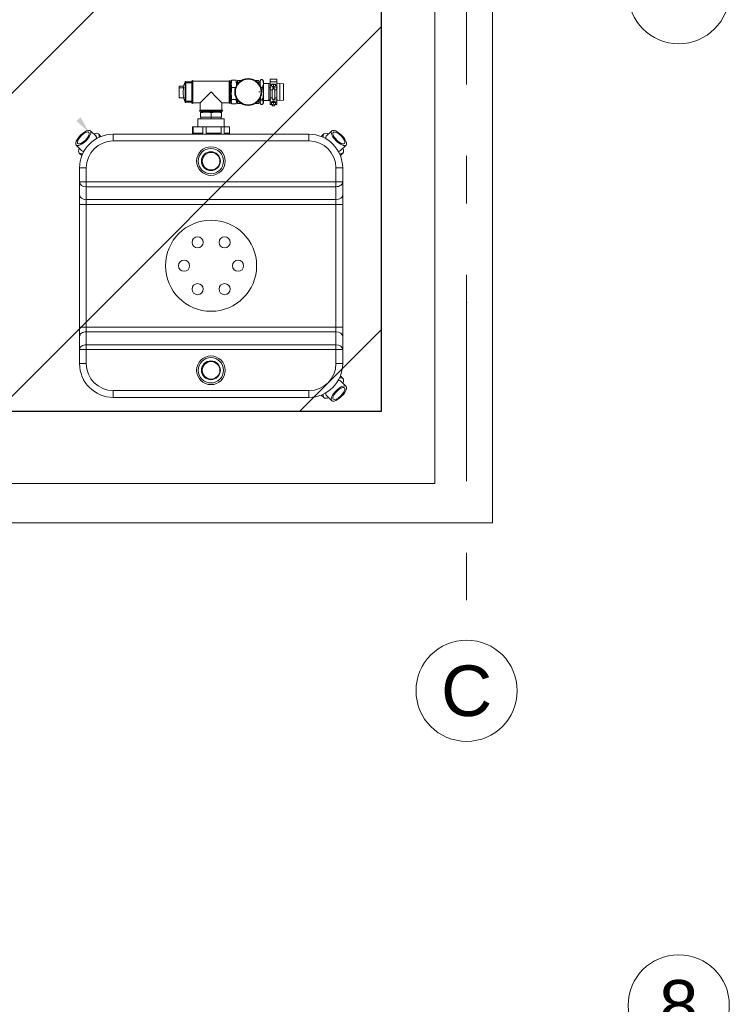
# Model space of a CAD drawing. Header units: millimetres. Extents: x -47038 to 86296, y -75637 to 48966.
# Tile 106 of 174: x -28865 to -26761, y 26784 to 29702. Entities that reach past the tile are written whole.
import ezdxf
from ezdxf.enums import TextEntityAlignment as Align

# ---------------------------------------------------------------- set-up
doc = ezdxf.new("R2010")
doc.units = ezdxf.units.MM
for name, pattern in [('DASHDOT', [1, 0.5, -0.25, 0, -0.25]), ('Przerywana', [564.444447, 282.222223, -282.222223]), ('Przerywana podwójnie', [109.361107, 52.916665, -21.166666, 14.111111, -21.166666])]:
    doc.linetypes.add(name, pattern=pattern)
for name, color, linetype, lineweight, true_color in [('00 - nowa technologia myjni_Nr_pióra__246', 7, 'Continuous', 20, 0x1db3b3), ('00 - nowa technologia myjni_Nr_pióra__95', 7, 'Continuous', 20, 0x7c7c7c), ('103-Z Zakres opracowania_Nr_pióra__95', 7, 'Continuous', 140, 0x7c7c7c), ('410-K Osie główne_Nr_pióra__95', 7, 'Continuous', 20, 0x7c7c7c), ('420-K Ściany_Nr_pióra__95', 7, 'Continuous', 20, 0x7c7c7c), ('Nowe_460 - Stropy_Nr_pióra__95', 7, 'Continuous', 13, 0x7c7c7c)]:
    doc.layers.add(name, color=color, linetype=linetype, lineweight=lineweight, true_color=true_color)
for name, color, linetype, lineweight in [('201-A Ppoż_Nr_pióra__31', 1, 'Continuous', 30), ('410-K Osie główne_Nr_pióra__11', 7, 'Continuous', 0), ('AP_zakres_Oopracowania', 7, 'Continuous', 5), ('XREF', 8, 'Continuous', 9)]:
    doc.layers.add(name, color=color, linetype=linetype, lineweight=lineweight)
doc.styles.add('STYL_AUTOMATYCZNY_1', font='arial.ttf')
doc.linetypes.add('PPOZ REI 60', pattern='A,0,[1,A.01 RZUT PARTERU1.Shx,S=1.984127,R=0,X=0,Y=0],-400,0', length=400)

# ---------------------------------------------------------------- blocks, each defined once
blk = doc.blocks.new('parter 2025.10.15')
at = {"layer": '00 - nowa technologia myjni_Nr_pióra__246', "linetype": 'Continuous', "lineweight": 5}
blk.add_hatch(color=8, dxfattribs=at).paths.add_polyline_path([(977.7, 2396.99), (976.38, 2395.97), (980.11, 2392.53)])
at = {"layer": '00 - nowa technologia myjni_Nr_pióra__95', "color": 8, "linetype": 'Continuous', "lineweight": 5}
for p, q in [((1008.03, 2406.04), (1008.63, 2407.53)), ((1008.63, 2407.53), (1008.63, 2401.65)), ((1008.86, 2407.48), (1008.86, 2401.7)), ((1010.62, 2407.48), (1008.86, 2407.48)), ((1010.62, 2407.34), (1010.62, 2407.73)), ((1010.94, 2407.34), (1010.94, 2407.73)), ((1010.94, 2407.73), (1016.32, 2407.73)), ((1016.32, 2407.73), (1021.7, 2407.73)), ((1021.7, 2407.34), (1021.7, 2407.73)), ((1022.02, 2407.34), (1022.02, 2407.73)), ((1022.02, 2407.52), (1022.32, 2407.53)), ((1022.32, 2407.6), (1022.38, 2407.82)), ((1022.32, 2406.91), (1022.32, 2407.6)), ((1022.45, 2408.04), (1023.69, 2408.04)), ((1023.82, 2407.6), (1023.76, 2407.82)), ((1023.82, 2406.91), (1023.82, 2407.6)), ((1024.12, 2407.52), (1023.82, 2407.53)), ((1024.12, 2407.9), (1024.12, 2406.9)), ((1025.21, 2407.9), (1024.12, 2407.9)), ((1030.52, 2407.9), (1029.43, 2407.9)), ((1030.52, 2407.9), (1030.52, 2406.9)), ((1030.82, 2407.48), (1030.52, 2407.48)), ((1030.82, 2407.73), (1030.96, 2407.98)), ((1030.82, 2407.73), (1030.82, 2406.44)), ((1031.12, 2408.21), (1031.52, 2408.21)), ((1031.82, 2407.73), (1031.67, 2407.98)), ((1031.82, 2407.73), (1031.82, 2405.59)), ((1033.82, 2408.25), (1033.82, 2407.47)), ((1035.82, 2408.25), (1033.82, 2408.25)), ((1035.82, 2407.47), (1033.82, 2407.47)), ((1033.82, 2407.47), (1033.82, 2406.56)), ((1035.82, 2408.25), (1035.82, 2407.42)), ((1035.82, 2407.47), (1035.82, 2406.56)), ((1006.82, 2405.77), (1006.82, 2406.24)), ((1008.11, 2406.24), (1006.82, 2406.24)), ((1006.82, 2402.76), (1006.82, 2405.77)), ((1008.28, 2405.77), (1006.82, 2405.77)), ((1008.99, 2407.18), (1010.62, 2407.18)), ((1010.62, 2401.27), (1010.62, 2407.34)), ((1010.94, 2401.27), (1010.94, 2407.34)), ((1016.32, 2404.5), (1013.09, 2401.27)), ((1016.32, 2404.5), (1017.87, 2402.95)), ((1021.7, 2401.27), (1021.7, 2407.34)), ((1022.02, 2401.27), (1022.02, 2407.34)), ((1022.32, 2404.02), (1022.32, 2406.91)), ((1022.45, 2405.79), (1023.53, 2405.79)), ((1023.82, 2406.44), (1023.82, 2406.91)), ((1031.1, 2405.8), (1031.12, 2405.85)), ((1031.12, 2405.85), (1031.52, 2405.85)), ((1033.42, 2407.05), (1031.82, 2407.05)), ((1031.82, 2405.59), (1031.82, 2401.27)), ((1033.42, 2407.05), (1033.42, 2405.36)), ((1033.82, 2406.99), (1033.42, 2407.05)), ((1033.42, 2405.36), (1033.42, 2401.95)), ((1034.27, 2406.56), (1033.82, 2406.56)), ((1033.82, 2406.56), (1033.82, 2406.38)), ((1033.82, 2406.29), (1033.82, 2406.38)), ((1034.27, 2406.38), (1033.82, 2406.38)), ((1034.27, 2406.29), (1033.82, 2406.29)), ((1033.82, 2406.29), (1033.82, 2405.09)), ((1033.82, 2405.09), (1033.82, 2402.74)), ((1034.42, 2405.09), (1033.82, 2405.09)), ((1034.82, 2406.85), (1034.27, 2406.8)), ((1034.27, 2406.8), (1034.27, 2406.7)), ((1034.27, 2406.21), (1034.27, 2406.7)), ((1034.27, 2406.7), (1034.82, 2406.65)), ((1034.27, 2406.21), (1034.82, 2406.16)), ((1034.42, 2402.66), (1034.42, 2405.1)), ((1034.74, 2405.5), (1034.9, 2405.5)), ((1035.37, 2406.8), (1034.82, 2406.85)), ((1034.82, 2406.65), (1035.37, 2406.7)), ((1034.82, 2406.16), (1034.82, 2406.65)), ((1034.82, 2406.16), (1035.37, 2406.21)), ((1035.22, 2402.66), (1035.22, 2405.1)), ((1035.82, 2405.09), (1035.22, 2405.09)), ((1035.37, 2406.7), (1035.37, 2406.8)), ((1035.37, 2406.21), (1035.37, 2406.7)), ((1035.82, 2406.56), (1035.37, 2406.56)), ((1035.82, 2406.38), (1035.37, 2406.38)), ((1035.82, 2406.29), (1035.37, 2406.29)), ((1036.72, 2406.9), (1035.82, 2407.02)), ((1035.82, 2406.56), (1035.82, 2406.38)), ((1035.82, 2406.29), (1035.82, 2406.38)), ((1035.82, 2406.29), (1035.82, 2405.09)), ((1035.82, 2405.09), (1035.82, 2402.73)), ((1036.72, 2407.05), (1036.72, 2405.36)), ((1037.82, 2406.9), (1036.72, 2407.05)), ((1036.72, 2405.36), (1036.72, 2401.95)), ((1037.82, 2406.9), (1037.82, 2405.31)), ((1037.82, 2405.31), (1037.82, 2402.11)), ((1008.28, 2402.76), (1006.82, 2402.76)), ((1008.11, 2402.76), (1008.63, 2401.47)), ((1008.63, 2401.65), (1008.63, 2401.47)), ((1008.86, 2401.7), (1008.86, 2401.52)), ((1008.99, 2401.82), (1010.62, 2401.82)), ((1017.87, 2402.95), (1019.55, 2401.27)), ((1022.32, 2402.61), (1022.32, 2404.02)), ((1022.32, 2401.61), (1022.32, 2402.61)), ((1022.32, 2401.4), (1022.32, 2401.61)), ((1022.43, 2402.35), (1022.45, 2402.25)), ((1022.45, 2402.25), (1023.69, 2402.25)), ((1023.7, 2402.35), (1023.69, 2402.25)), ((1023.82, 2401.61), (1023.82, 2402.56)), ((1023.82, 2401.4), (1023.82, 2401.61)), ((1024.12, 2402.1), (1024.12, 2401.1)), ((1030.52, 2402.1), (1030.52, 2401.1)), ((1030.82, 2402.56), (1030.82, 2401.27)), ((1031.12, 2402.15), (1031.52, 2402.15)), ((1033.42, 2401.95), (1031.82, 2401.95)), ((1033.82, 2402.01), (1033.42, 2401.95)), ((1033.82, 2402.74), (1033.82, 2401.54)), ((1034.42, 2402.74), (1033.82, 2402.74)), ((1033.82, 2401.54), (1033.82, 2400.93)), ((1034.47, 2401.54), (1033.82, 2401.54)), ((1034.47, 2401.55), (1034.47, 2401.51)), ((1035.17, 2401.55), (1035.17, 2401.51)), ((1035.82, 2401.54), (1035.17, 2401.54)), ((1035.82, 2402.74), (1035.22, 2402.74)), ((1035.82, 2402.74), (1035.82, 2401.54)), ((1036.72, 2402.11), (1035.82, 2401.98)), ((1035.82, 2401.54), (1035.82, 2400.93)), ((1037.82, 2402.11), (1036.72, 2401.95)), ((1010.62, 2401.52), (1008.86, 2401.52)), ((1010.94, 2401.27), (1013.09, 2401.27)), ((1013.09, 2399.12), (1013.09, 2401.27)), ((1017.87, 2399.12), (1013.09, 2399.12)), ((1017.87, 2398.8), (1013.09, 2398.8)), ((1013.3, 2398.8), (1013.29, 2398.5)), ((1019.55, 2399.12), (1017.87, 2399.12)), ((1019.55, 2398.8), (1017.87, 2398.8)), ((1019.34, 2398.8), (1019.35, 2398.5)), ((1019.55, 2399.12), (1019.55, 2401.27)), ((1019.55, 2401.27), (1021.7, 2401.27)), ((1022.02, 2401.48), (1022.32, 2401.47)), ((1022.32, 2401.4), (1022.38, 2401.18)), ((1022.45, 2400.96), (1023.69, 2400.96)), ((1023.82, 2401.4), (1023.76, 2401.18)), ((1024.12, 2401.48), (1023.82, 2401.47)), ((1025.21, 2401.1), (1024.12, 2401.1)), ((1030.52, 2401.1), (1029.43, 2401.1)), ((1030.82, 2401.52), (1030.52, 2401.52)), ((1030.82, 2401.27), (1030.96, 2401.02)), ((1031.12, 2400.79), (1031.52, 2400.79)), ((1031.82, 2401.27), (1031.67, 2401.02)), ((1033.82, 2400.93), (1033.82, 2400.75)), ((1033.82, 2400.93), (1034.27, 2400.93)), ((1034.47, 2400.75), (1033.82, 2400.75)), ((1034.27, 2401.51), (1034.27, 2401.41)), ((1034.27, 2401.36), (1034.27, 2401.41)), ((1034.54, 2401.34), (1034.27, 2401.36)), ((1034.27, 2400.87), (1034.27, 2401.36)), ((1034.82, 2400.82), (1034.27, 2400.87)), ((1034.47, 2400.85), (1034.47, 2400.47)), ((1034.52, 2400.42), (1034.47, 2400.47)), ((1034.82, 2401.32), (1034.54, 2401.34)), ((1035.09, 2401.34), (1034.82, 2401.32)), ((1034.82, 2400.82), (1034.82, 2401.32)), ((1035.37, 2400.87), (1034.82, 2400.82)), ((1035.37, 2401.36), (1035.09, 2401.34)), ((1035.12, 2400.42), (1035.16, 2400.47)), ((1035.17, 2400.85), (1035.17, 2400.47)), ((1035.82, 2400.75), (1035.17, 2400.75)), ((1035.37, 2401.51), (1035.37, 2401.41)), ((1035.37, 2401.46), (1035.37, 2401.41)), ((1035.37, 2401.41), (1035.37, 2401.36)), ((1035.37, 2400.87), (1035.37, 2401.36)), ((1035.37, 2400.93), (1035.82, 2400.93)), ((1035.82, 2400.93), (1035.82, 2400.75)), ((1012.42, 2396.5), (1016.92, 2396.5)), ((1012.42, 2396.5), (1012.42, 2394.2)), ((1013.6, 2398.5), (1013.22, 2398.5)), ((1013.22, 2398.38), (1013.22, 2398.5)), ((1013.22, 2398.38), (1013.22, 2398.37)), ((1013.22, 2397.13), (1013.22, 2398.37)), ((1013.22, 2397.12), (1013.22, 2397.13)), ((1013.22, 2397), (1013.22, 2397.12)), ((1013.6, 2397), (1013.22, 2397)), ((1013.31, 2396.5), (1013.29, 2397)), ((1014.77, 2398.5), (1013.6, 2398.5)), ((1014.77, 2397), (1013.6, 2397)), ((1017.87, 2398.5), (1014.77, 2398.5)), ((1017.87, 2397), (1014.77, 2397)), ((1016.32, 2397.13), (1016.32, 2398.37)), ((1016.92, 2396.5), (1020.22, 2396.5)), ((1019.42, 2398.5), (1017.87, 2398.5)), ((1019.42, 2397), (1017.87, 2397)), ((1019.33, 2396.5), (1019.35, 2397)), ((1019.42, 2398.5), (1019.42, 2398.37)), ((1019.42, 2397.13), (1019.42, 2398.37)), ((1019.42, 2397.13), (1019.42, 2397)), ((1020.22, 2396.5), (1020.22, 2394.2)), ((982.21, 2391.36), (980.57, 2392.99)), ((1010.83, 2394.2), (1010.99, 2394.2)), ((1010.83, 2392.3), (1010.83, 2394.2)), ((1013.86, 2394.2), (1010.99, 2394.2)), ((1010.99, 2392.3), (1010.99, 2394.2)), ((1013.86, 2394.2), (1014.83, 2394.2)), ((1013.86, 2392.3), (1013.86, 2394.2)), ((1014.83, 2394.2), (1019.35, 2394.2)), ((1014.83, 2392.3), (1014.83, 2394.2)), ((1019.35, 2394.2), (1020.16, 2394.2)), ((1019.35, 2392.3), (1019.35, 2394.2)), ((1020.16, 2394.2), (1021.81, 2394.2)), ((1020.16, 2392.3), (1020.16, 2394.2)), ((1021.81, 2392.3), (1021.81, 2394.2)), ((1050.43, 2391.36), (1052.07, 2392.99)), ((983.67, 2391.31), (982.91, 2392.06)), ((987.32, 2390), (987.32, 2392)), ((987.32, 2392), (1045.32, 2392)), ((987.32, 2390), (1045.32, 2390)), ((1010.83, 2392.3), (1010.82, 2392.3)), ((1010.82, 2392.3), (1010.82, 2392)), ((1013.86, 2392.3), (1010.99, 2392.3)), ((1017.17, 2392.3), (1014.83, 2392.3)), ((1019.35, 2392.3), (1017.17, 2392.3)), ((1021.82, 2392.3), (1020.16, 2392.3)), ((1021.82, 2392.3), (1021.82, 2392)), ((1045.32, 2390), (1045.32, 2392)), ((1048.97, 2391.31), (1049.73, 2392.06)), ((977.96, 2387.11), (976.33, 2388.75)), ((1054.68, 2387.11), (1056.31, 2388.75)), ((978.01, 2385.65), (977.26, 2386.41)), ((1054.49, 2385.99), (1054.49, 2385.99)), ((1054.63, 2385.65), (1055.38, 2386.41)), ((979.32, 2382), (977.32, 2382)), ((977.32, 2377.83), (977.32, 2382)), ((979.32, 2377.83), (979.32, 2382)), ((1053.32, 2382), (1053.32, 2377.83)), ((1053.32, 2382), (1055.32, 2382)), ((1055.32, 2382), (1055.32, 2377.83)), ((1055.32, 2382), (1055.32, 2324)), ((1055.32, 2382), (1055.32, 2324)), ((1055.32, 2382), (1055.32, 2324)), ((1055.32, 2382), (1055.32, 2324)), ((979.32, 2377.83), (977.32, 2377.83)), ((977.32, 2374), (977.32, 2377.83)), ((979.32, 2377.83), (1053.32, 2377.83)), ((979.32, 2376.41), (979.32, 2377.83)), ((979.32, 2376.41), (1053.32, 2376.41)), ((979.32, 2372.59), (979.32, 2376.41)), ((1053.32, 2376.41), (1053.32, 2377.83)), ((1053.32, 2377.83), (1055.32, 2377.83)), ((1053.32, 2376.41), (1053.32, 2372.59)), ((1055.32, 2377.83), (1055.32, 2377.83)), ((1055.32, 2377.83), (1055.32, 2374)), ((977.32, 2374), (977.32, 2371.17)), ((979.32, 2372.59), (1053.32, 2372.59)), ((979.32, 2372.59), (979.32, 2371.17)), ((1053.32, 2371.17), (1053.32, 2372.59)), ((1055.32, 2371.17), (1055.32, 2374)), ((977.32, 2334.83), (977.32, 2371.17)), ((979.32, 2371.17), (977.32, 2371.17)), ((979.32, 2371.17), (1053.32, 2371.17)), ((979.32, 2334.83), (979.32, 2371.17)), ((1053.32, 2371.17), (1053.32, 2334.83)), ((1053.32, 2371.17), (1055.32, 2371.17)), ((1055.32, 2371.17), (1055.32, 2334.83)), ((977.32, 2334.83), (977.32, 2332)), ((979.32, 2334.83), (977.32, 2334.83)), ((979.32, 2334.83), (1053.32, 2334.83)), ((979.32, 2334.83), (979.32, 2333.41)), ((1053.32, 2333.41), (1053.32, 2334.83)), ((1053.32, 2334.83), (1055.32, 2334.83)), ((1055.32, 2332), (1055.32, 2334.83)), ((977.32, 2328.17), (977.32, 2332)), ((979.32, 2333.41), (1053.32, 2333.41)), ((979.32, 2329.59), (979.32, 2333.41)), ((1053.32, 2333.41), (1053.32, 2329.59)), ((1055.32, 2332), (1055.32, 2328.17)), ((979.32, 2328.17), (979.32, 2329.59)), ((979.32, 2329.59), (1053.32, 2329.59)), ((1053.32, 2328.17), (1053.32, 2329.59)), ((977.32, 2324), (977.32, 2328.17)), ((979.32, 2328.17), (977.32, 2328.17)), ((979.32, 2328.17), (1053.32, 2328.17)), ((979.32, 2324), (979.32, 2328.17)), ((1053.32, 2328.17), (1053.32, 2324)), ((1053.32, 2328.17), (1055.32, 2328.17)), ((1055.32, 2328.17), (1055.32, 2324)), ((1055.32, 2328.17), (1055.32, 2328.17)), ((979.32, 2324), (977.32, 2324)), ((1053.32, 2324), (1055.32, 2324)), ((1054.63, 2320.35), (1055.38, 2319.59)), ((1054.68, 2318.89), (1056.31, 2317.25)), ((1045.32, 2316), (987.32, 2316)), ((987.32, 2316), (987.32, 2314)), ((1045.32, 2314), (987.32, 2314)), ((1045.32, 2314), (987.32, 2314)), ((1045.32, 2314), (987.32, 2314)), ((1045.32, 2314), (987.32, 2314)), ((1045.32, 2314), (987.32, 2314)), ((1045.32, 2316), (1045.32, 2314)), ((1048.97, 2314.69), (1049.73, 2313.94)), ((1050.43, 2314.64), (1052.07, 2313.01))]:
    blk.add_line(p, q, dxfattribs=at)
at = {"layer": '00 - nowa technologia myjni_Nr_pióra__95', "color": 8, "linetype": 'DASHDOT', "lineweight": 5}
for p, q in [((1030.85, 2404.5), (1030.49, 2404.5)), ((1036.02, 2405.69), (1033.62, 2405.69)), ((1036.02, 2402.14), (1033.62, 2402.14)), ((1016.32, 2396.44), (1016.32, 2397.19))]:
    blk.add_line(p, q, dxfattribs=at)
at = {"layer": '00 - nowa technologia myjni_Nr_pióra__95', "color": 8, "linetype": 'Continuous', "lineweight": 5}
for points in [[(1022.45, 2408.04), (1022.39, 2407.74), (1022.35, 2407.47), (1022.34, 2407.32), (1022.33, 2407.19), (1022.32, 2407.05), (1022.32, 2406.91)], [(1023.82, 2406.91), (1023.82, 2407.02), (1023.8, 2407.29), (1023.77, 2407.57), (1023.74, 2407.8), (1023.69, 2408.04)], [(1031.12, 2405.85), (1031.04, 2406.03), (1030.98, 2406.2), (1030.93, 2406.36), (1030.88, 2406.56), (1030.85, 2406.75), (1030.83, 2406.94), (1030.83, 2407.1), (1030.84, 2407.27), (1030.86, 2407.43), (1030.9, 2407.6), (1030.95, 2407.78), (1031.02, 2407.97), (1031.1, 2408.17), (1031.12, 2408.21)], [(1031.12, 2408.21), (1031.03, 2408.09), (1030.96, 2407.98)], [(1031.52, 2405.85), (1031.59, 2406.03), (1031.66, 2406.2), (1031.71, 2406.36), (1031.76, 2406.56), (1031.79, 2406.75), (1031.81, 2406.94), (1031.81, 2407.1), (1031.8, 2407.27), (1031.77, 2407.43), (1031.74, 2407.6), (1031.69, 2407.78), (1031.62, 2407.97), (1031.54, 2408.17), (1031.52, 2408.21)], [(1031.52, 2408.21), (1031.6, 2408.09), (1031.67, 2407.98)], [(1008.28, 2405.77), (1008.17, 2405.83), (1008.1, 2405.88), (1008.06, 2405.92), (1008.04, 2405.95), (1008.02, 2405.98), (1008.02, 2406.01)], [(1008.02, 2404.27), (1008.02, 2404.44), (1008.04, 2404.62), (1008.06, 2404.8), (1008.09, 2404.98), (1008.13, 2405.19), (1008.19, 2405.46), (1008.28, 2405.77)], [(1022.32, 2406.91), (1022.32, 2406.8), (1022.33, 2406.54), (1022.37, 2406.25), (1022.4, 2406.03), (1022.45, 2405.79)], [(1022.45, 2405.79), (1022.39, 2405.32), (1022.35, 2404.89), (1022.34, 2404.67), (1022.33, 2404.45), (1022.32, 2404.24), (1022.32, 2404.02)], [(1031.55, 2405.75), (1031.62, 2405.46), (1031.69, 2405.17), (1031.74, 2404.9), (1031.77, 2404.66), (1031.79, 2404.43), (1031.81, 2404.2), (1031.81, 2403.97), (1031.8, 2403.74), (1031.79, 2403.5), (1031.76, 2403.25), (1031.72, 2403), (1031.67, 2402.73), (1031.6, 2402.45), (1031.52, 2402.15)], [(1034.74, 2405.5), (1034.53, 2405.25), (1034.46, 2405.18), (1034.44, 2405.14), (1034.42, 2405.12), (1034.42, 2405.1)], [(1034.47, 2406.19), (1034.48, 2406.16), (1034.5, 2406.13), (1034.54, 2406.06), (1034.59, 2406), (1034.62, 2405.96), (1034.66, 2405.92), (1034.71, 2405.88), (1034.73, 2405.87), (1034.76, 2405.86), (1034.79, 2405.85), (1034.82, 2405.85)], [(1035.16, 2406.19), (1035.15, 2406.16), (1035.14, 2406.13), (1035.1, 2406.06), (1035.05, 2406), (1035.01, 2405.96), (1034.97, 2405.92), (1034.93, 2405.88), (1034.9, 2405.87), (1034.88, 2405.86), (1034.85, 2405.85), (1034.82, 2405.85)], [(1034.9, 2405.5), (1035.11, 2405.25), (1035.18, 2405.18), (1035.2, 2405.14), (1035.22, 2405.12), (1035.22, 2405.1)], [(1008.28, 2402.76), (1008.22, 2402.96), (1008.17, 2403.14), (1008.1, 2403.45), (1008.06, 2403.69), (1008.04, 2403.91), (1008.02, 2404.09), (1008.02, 2404.27)], [(1022.32, 2404.02), (1022.32, 2403.85), (1022.33, 2403.43), (1022.37, 2402.98), (1022.4, 2402.68), (1022.43, 2402.35)], [(1022.45, 2402.25), (1022.39, 2402.08), (1022.35, 2401.93), (1022.33, 2401.76), (1022.32, 2401.61)], [(1022.32, 2401.61), (1022.32, 2401.55), (1022.33, 2401.39), (1022.37, 2401.23), (1022.38, 2401.18)], [(1023.82, 2401.61), (1023.82, 2401.67), (1023.8, 2401.83), (1023.77, 2401.99), (1023.74, 2402.12), (1023.69, 2402.25)], [(1023.76, 2401.18), (1023.79, 2401.29), (1023.81, 2401.45), (1023.82, 2401.61)], [(1030.96, 2401.02), (1030.93, 2401.08), (1030.88, 2401.2), (1030.85, 2401.31), (1030.83, 2401.41), (1030.83, 2401.51), (1030.84, 2401.6), (1030.86, 2401.7), (1030.9, 2401.8), (1030.95, 2401.9), (1031.02, 2402.01), (1031.12, 2402.15)], [(1031.67, 2401.02), (1031.71, 2401.08), (1031.76, 2401.2), (1031.79, 2401.31), (1031.81, 2401.41), (1031.81, 2401.51), (1031.8, 2401.6), (1031.77, 2401.7), (1031.74, 2401.8), (1031.69, 2401.9), (1031.62, 2402.01), (1031.52, 2402.15)], [(1034.74, 2402.14), (1034.66, 2402.24), (1034.59, 2402.33), (1034.53, 2402.43), (1034.47, 2402.52), (1034.45, 2402.57), (1034.43, 2402.6), (1034.42, 2402.63), (1034.42, 2402.66)], [(1034.82, 2401.81), (1034.79, 2401.81), (1034.76, 2401.8), (1034.73, 2401.79), (1034.7, 2401.78), (1034.67, 2401.75), (1034.61, 2401.71), (1034.55, 2401.65), (1034.51, 2401.61), (1034.48, 2401.57), (1034.47, 2401.55), (1034.47, 2401.55)], [(1034.82, 2401.81), (1034.85, 2401.81), (1034.88, 2401.8), (1034.91, 2401.79), (1034.94, 2401.78), (1034.97, 2401.75), (1035.03, 2401.71), (1035.08, 2401.65), (1035.13, 2401.61), (1035.16, 2401.57), (1035.17, 2401.55), (1035.17, 2401.55)], [(1034.9, 2402.14), (1034.97, 2402.24), (1035.05, 2402.33), (1035.11, 2402.43), (1035.17, 2402.52), (1035.19, 2402.57), (1035.2, 2402.6), (1035.21, 2402.63), (1035.22, 2402.66)], [(1031.12, 2400.79), (1031.03, 2400.91), (1030.96, 2401.02)], [(1031.52, 2400.79), (1031.6, 2400.91), (1031.67, 2401.02)], [(1014.77, 2398.5), (1014.62, 2398.5), (1014.25, 2398.48), (1013.86, 2398.45), (1013.55, 2398.42), (1013.22, 2398.37)], [(1013.22, 2397.13), (1013.63, 2397.07), (1014.01, 2397.03), (1014.2, 2397.02), (1014.39, 2397.01), (1014.58, 2397), (1014.77, 2397)], [(1016.32, 2398.37), (1015.91, 2398.43), (1015.53, 2398.47), (1015.33, 2398.48), (1015.14, 2398.49), (1014.96, 2398.5), (1014.77, 2398.5)], [(1014.77, 2397), (1014.92, 2397), (1015.29, 2397.02), (1015.68, 2397.05), (1015.99, 2397.08), (1016.32, 2397.13)], [(1017.87, 2398.5), (1017.72, 2398.5), (1017.35, 2398.48), (1016.96, 2398.45), (1016.65, 2398.42), (1016.32, 2398.37)], [(1016.32, 2397.13), (1016.73, 2397.07), (1017.11, 2397.03), (1017.3, 2397.02), (1017.49, 2397.01), (1017.68, 2397), (1017.87, 2397)], [(1019.42, 2398.37), (1019.01, 2398.43), (1018.63, 2398.47), (1018.43, 2398.48), (1018.24, 2398.49), (1018.06, 2398.5), (1017.87, 2398.5)], [(1017.87, 2397), (1018.02, 2397), (1018.39, 2397.02), (1018.78, 2397.05), (1019.09, 2397.08), (1019.42, 2397.13)]]:
    blk.add_lwpolyline(points, dxfattribs=at)
for centre, radius in [((1027.32, 2404.5), 4), ((1027.32, 2404.5), 3.8), ((1016.27, 2384.02), 4.25), ((1016.27, 2384.02), 3.75), ((1016.27, 2384.02), 2.8), ((1016.32, 2384), 2.6), ((1016.32, 2353), 13.5), ((1012.32, 2359.93), 1.65), ((1020.32, 2359.93), 1.65), ((1008.32, 2353), 1.65), ((1024.32, 2353), 1.65), ((1012.32, 2346.07), 1.65), ((1020.32, 2346.07), 1.65), ((1016.27, 2322.02), 4.25), ((1016.27, 2322.02), 3.75), ((1016.27, 2322.02), 2.8), ((1016.32, 2322), 2.6)]:
    blk.add_circle(centre, radius, dxfattribs=at)
for centre, radius, start, end in [((1008.74, 2407.48), 0.12, 0, 157.8228), ((1010.78, 2407.73), 0.16, 0, 180), ((1021.86, 2407.73), 0.16, 0, 180), ((1024.68, 2407.2), 2.38, 159.4565, 164.8434), ((1021.46, 2407.2), 2.38, 15.1566, 20.5435), ((1008.12, 2406.01), 0.0966, 157.1682, 179.539), ((1019.09, 2406.92), 4.73, 353.4666, 359.9386), ((1022.56, 2403.24), 9.33, 15.653, 16.2897), ((1007.94, 2404.4), 15.9, 352.5748, 353.8636), ((1038.91, 2404.44), 8.13, 191.4993, 196.4271), ((1008.74, 2401.52), 0.12, 202.1772, 0), ((1010.78, 2401.27), 0.16, 180, 0), ((1013.09, 2398.96), 0.16, 90, 270), ((1019.55, 2398.96), 0.16, 270, 90), ((1021.86, 2401.27), 0.16, 180, 0), ((1024.68, 2401.8), 2.38, 195.1566, 200.5435), ((1021.46, 2401.8), 2.38, 339.4565, 344.8434), ((987.32, 2382), 10, 90, 180), ((987.32, 2382), 8, 90, 180), ((1045.32, 2382), 10, 0, 90), ((1045.32, 2382), 8, 0, 90), ((987.32, 2324), 10, 180, 270), ((987.32, 2324), 8, 180, 270), ((1045.32, 2324), 8, 270, 0), ((1045.32, 2324), 10, 270, 0)]:
    blk.add_arc(centre, radius, start, end, dxfattribs=at)
for centre, major_axis, ratio, start_param, end_param in [((1034.82, 2405.56), (-0.4, 0), 0.154199, 1.365595, 1.775998), ((1034.82, 2402.2), (-0.4, 0), 0.154199, 1.365595, 1.775998), ((1034.82, 2401.51), (0.55, 0), 0.154199, 2.917149, 3.141593), ((1034.82, 2401.51), (0.55, 0), 0.154199, 3.141593, 6.283185), ((1034.82, 2401.41), (0.55, 0), 0.154199, 3.141593, 6.283185), ((1034.82, 2401.51), (0.35, 0), 0.154199, 3.1416, 6.283178), ((1034.82, 2400.47), (-0.35, 0), 0.154199, 0.156709, 2.984883), ((1034.82, 2400.47), (-0.35, 0), 0.154199, 0, 0.156709), ((1034.82, 2400.43), (-0.3, 0), 0.154199, 0.156709, 2.984883), ((1034.82, 2400.47), (-0.35, 0), 0.154199, 2.984883, 3.141593), ((1034.82, 2401.51), (0.55, 0), 0.154199, 0, 0.224444), ((978.45, 2390.87), (2.12, 2.12), 0.382683, 0, 3.141593), ((978.45, 2390.87), (2.12, 2.12), 0.382683, 3.141593, 6.283185), ((978.45, 2390.87), (1.66, 1.66), 0.382683, 6.283179, 9.290268), ((1054.19, 2390.87), (2.12, -2.12), 0.382683, 3.141593, 6.283185), ((1054.19, 2390.87), (2.12, -2.12), 0.382683, 0, 3.141593), ((1054.19, 2390.87), (1.66, -1.66), 0.382683, 6.283179, 9.290268), ((978.45, 2390.87), (1.66, 1.66), 0.382683, 3.141586, 6.283179), ((980.08, 2389.24), (2.83, 2.83), 0.382683, 0, 0.722734), ((980.08, 2389.24), (2.12, 2.12), 0.382683, 5.758746, 6.283185), ((980.08, 2389.24), (2.83, 2.83), 0.382683, 5.71806, 6.283185), ((1052.55, 2389.24), (2.83, -2.83), 0.382683, 3.141593, 3.705798), ((1052.55, 2389.24), (2.83, -2.83), 0.382683, 2.418859, 3.141593), ((1052.55, 2389.24), (2.12, -2.12), 0.382683, 3.141593, 3.666053), ((1054.19, 2390.87), (1.66, -1.66), 0.382683, 3.141586, 6.283179), ((1054.19, 2390.87), (1.66, -1.66), 0.382683, 3.007082, 3.141586), ((978.45, 2390.87), (1.66, 1.66), 0.382683, 3.007082, 3.141586), ((980.08, 2389.24), (2.83, 2.83), 0.382683, 2.418859, 3.141593), ((980.08, 2389.24), (2.12, 2.12), 0.382683, 3.141593, 3.666031), ((1052.55, 2389.24), (2.12, -2.12), 0.382683, 5.758709, 6.283185), ((1052.55, 2389.24), (2.83, -2.83), 0.382683, 0, 0.722734), ((980.08, 2389.24), (2.83, 2.83), 0.382683, 3.141593, 3.706718), ((1052.55, 2389.24), (2.83, -2.83), 0.382683, 5.718959, 6.283185), ((979.32, 2377.83), (2, 0), 0.707107, 3.141593, 4.712389), ((1053.32, 2377.83), (-2, 0), 0.707107, 1.570796, 3.141593), ((979.32, 2374), (2, 0), 0.707107, 3.141593, 4.712389), ((1053.32, 2374), (-2, 0), 0.707107, 1.570796, 3.141593), ((979.32, 2332), (2, 0), 0.707107, 1.570796, 3.141593), ((1053.32, 2332), (-2, 0), 0.707107, 3.141593, 4.712389), ((979.32, 2328.17), (2, 0), 0.707107, 1.570796, 3.141593), ((1053.32, 2328.17), (-2, 0), 0.707107, 3.141593, 4.712389), ((1052.55, 2316.77), (-2.83, -2.83), 0.382683, 3.141593, 3.706722), ((1054.19, 2315.13), (-2.12, -2.12), 0.382683, 3.141593, 6.283185), ((1054.19, 2315.13), (-2.12, -2.12), 0.382683, 0, 3.141593), ((1054.19, 2315.13), (-1.66, -1.66), 0.382683, 3.141586, 6.283179), ((1052.55, 2316.77), (-2.12, -2.12), 0.382683, 3.141593, 3.666182), ((1052.55, 2316.77), (-2.83, -2.83), 0.382683, 2.418859, 3.141593), ((1052.55, 2316.77), (-2.83, -2.83), 0.382683, 5.718056, 6.283185), ((1052.55, 2316.77), (-2.12, -2.12), 0.382683, 5.758686, 6.283185), ((1054.19, 2315.13), (-1.66, -1.66), 0.382683, 6.283179, 9.290268), ((1054.19, 2315.13), (-1.66, -1.66), 0.382683, 3.007082, 3.141586), ((1052.55, 2316.77), (-2.83, -2.83), 0.382683, 0, 0.722734)]:
    blk.add_ellipse(centre, major_axis=major_axis, ratio=ratio, start_param=start_param, end_param=end_param, dxfattribs=at)
at = {"layer": '103-Z Zakres opracowania_Nr_pióra__95', "color": 8, "linetype": 'Przerywana', "lineweight": 5}
blk.add_lwpolyline([(-45.53, 3079.65), (654.37, 3079.65), (654.37, 2747.81), (1099.75, 2747.81), (1099.75, 2276.77), (655.29, 2276.77), (655.29, -103.95), (-45.53, -103.95)], close=True, dxfattribs=at)
at = {"layer": '201-A Ppoż_Nr_pióra__31', "color": 8, "linetype": 'PPOZ REI 60', "lineweight": 5}
for p, q in [((1082.63, 2729.08), (1082.63, 2288.49)), ((1082.63, 2288.49), (641.51, 2288.49))]:
    blk.add_line(p, q, dxfattribs=at)
at = {"layer": '410-K Osie główne_Nr_pióra__95', "color": 8, "linetype": 'Przerywana podwójnie', "lineweight": 5}
for p, q in [((1092.06, 2678.38), (1092.06, 2342.05)), ((1092.06, 2342.05), (1092.06, 2242.05))]:
    blk.add_line(p, q, dxfattribs=at)
at = {"layer": '410-K Osie główne_Nr_pióra__95', "color": 8, "linetype": 'Continuous', "lineweight": 5}
for centre in [(1154.92, 2433.81), (1092.06, 2227.05), (1154.92, 2133.81)]:
    blk.add_circle(centre, 15, dxfattribs=at)
at = {"layer": '410-K Osie główne_Nr_pióra__95', "color": 8, "linetype": 'Przerywana podwójnie', "lineweight": 5}
blk.add_point((1092.06, 2342.05), dxfattribs=at)
blk.add_point((1092.06, 2342.05), dxfattribs=at)
at = {"layer": '420-K Ściany_Nr_pióra__95', "color": 8, "linetype": 'Continuous', "lineweight": 5, "flags": 128}
for points in [[(1066.75, 2714.77), (1066.75, 2309.77)], [(1099.75, 2276.77), (1099.75, 2714.81)], [(1066.75, 2309.77), (655.25, 2309.77)], [(655.29, 2276.77), (1066.75, 2276.77)], [(1099.75, 2276.77), (1066.75, 2276.77)]]:
    blk.add_lwpolyline(points, dxfattribs=at)
at = {"layer": 'Nowe_460 - Stropy_Nr_pióra__95', "color": 8, "linetype": 'Continuous', "lineweight": 5, "flags": 128}
blk.add_lwpolyline([(1099.75, 2747.25), (655.14, 2747.25), (655.73, 2276.77), (1099.75, 2276.77)], close=True, dxfattribs=at)
at = {"layer": '410-K Osie główne_Nr_pióra__11', "color": 8, "lineweight": 5, "style": 'STYL_AUTOMATYCZNY_1'}
for s, p in [('C', (1092.06, 2234.55)), ('8', (1154.92, 2141.31))]:
    blk.add_text(s, height=15, dxfattribs=at).set_placement(p, align=Align.TOP_CENTER)

msp = doc.modelspace()

# ---------------------------------------------------------------- block references
at = {"layer": 'XREF', "xscale": 10, "yscale": 10, "zscale": 10}
msp.add_blockref('parter 2025.10.15', (-38460.6, 5442.3), dxfattribs=at)

# ---------------------------------------------------------------- next in the draw order: hatches: boundary and pattern name
at = {"layer": 'AP_zakres_Oopracowania'}
h = msp.add_hatch(dxfattribs=at)
h.set_pattern_fill('ANSI31', color=256, scale=200, style=0)
h.paths.add_polyline_path([(-27793.2, 32584.8), (-31913.2, 32584.8), (-31913.2, 28539.9), (-27793.2, 28539.9)])
h.paths.add_polyline_path([(-31094.5, 29743.2), (-28160.7, 29743.2), (-28160.7, 30409.1), (-31094.5, 30409.1)], flags=24)

# ---------------------------------------------------------------- next in the draw order: linework, layer by layer
msp.add_lwpolyline([(-31913.2, 32584.8), (-27793.2, 32584.8), (-27793.2, 28539.9), (-31913.2, 28539.9)], close=True)

doc.saveas('drawing.dxf')
